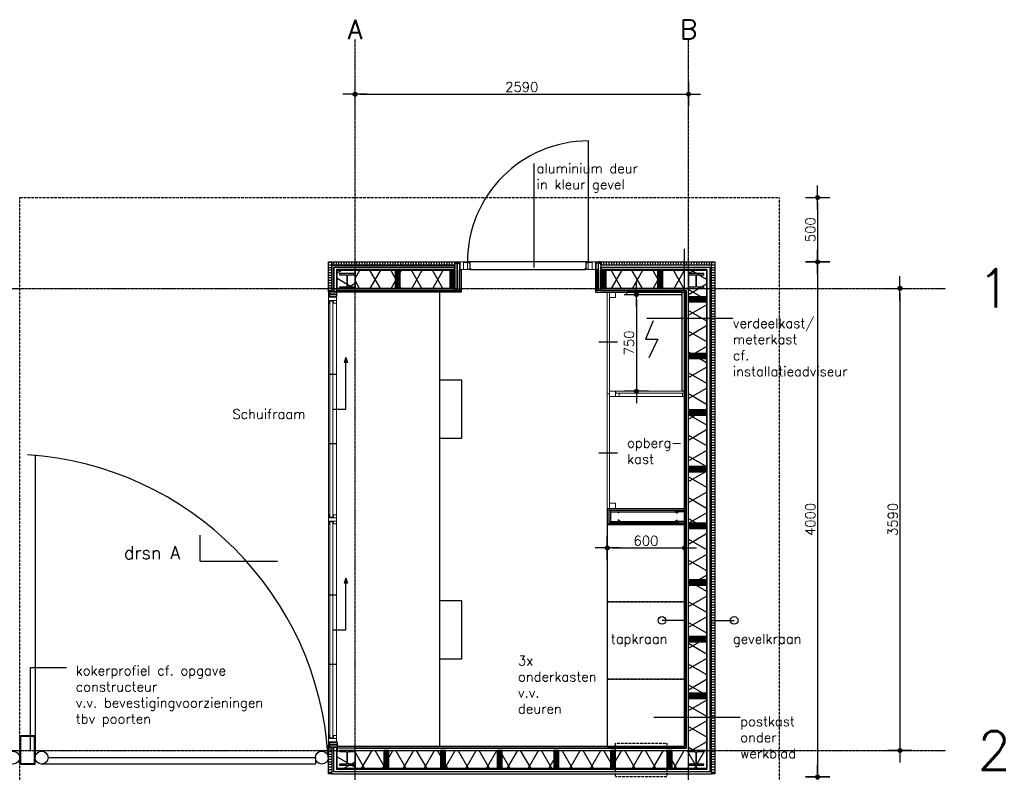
# Model space of a CAD drawing. Header units: millimetres. Extents: x -127013 to -94191, y -55226 to -23129.
# Tile 4 of 14: x -122093 to -114444, y -39090 to -33245. Entities that reach past the tile are written whole.
import ezdxf

# ---------------------------------------------------------------- set-up
doc = ezdxf.new("R2010")
doc.units = ezdxf.units.MM
doc.header["$LTSCALE"] = 0.5
doc.header["$PDSIZE"] = 100
doc.linetypes.add('CENTER2', pattern=[28.575, 19.05, -3.175, 3.175, -3.175])
doc.linetypes.add('HIDDEN2', pattern=[4.7625, 3.175, -1.5875])
for name, color, linetype in [('arc. 252', 252, 'Continuous'), ('arc. 9', 9, 'Continuous'), ('inrichting los', 7, 'Continuous'), ('maat 1.5mm', 210, 'Continuous'), ('pen 0.05mm', 7, 'Continuous'), ('pen 0.10mm', 6, 'Continuous'), ('pen 0.15mm', 1, 'Continuous'), ('pen 0.20mm', 2, 'Continuous'), ('pen 0.70mm', 5, 'Continuous'), ('stramien', 9, 'CENTER2'), ('tekst 1.0mm', 7, 'Continuous'), ('tekst 1.5mm', 210, 'Continuous'), ('tekst 2.0mm', 211, 'Continuous'), ('tekst 3.0mm', 200, 'Continuous')]:
    doc.layers.add(name, color=color, linetype=linetype)
doc.layers.add('hulplijn', color=140, linetype='Continuous', plot=False)
doc.styles.add('1.5mm tekst', font='romans.shx', dxfattribs={"height": 1.5})
doc.styles.add('2.0mm tekst', font='romans.shx', dxfattribs={"height": 2})
doc.styles.add('3.0mm tekst', font='romans.shx', dxfattribs={"height": 3})
doc.dimstyles.new('1.5mm maat', dxfattribs={"dimscale": 0, "dimtxt": 1.5, "dimasz": 0.75, "dimexe": 1.25, "dimexo": 0.625, "dimgap": 0.375, "dimtad": 1, "dimdec": 0, "dimtxsty": '1.5mm tekst', "dimblk": 'dot maatlijn-GVA', "dimcen": 2.5, "dimse1": 1, "dimse2": 1, "dimclrd": 7, "dimclrt": 256, "dimadec": 0, "dimazin": 0, "dimtfac": 1, "dimtdec": 0, "dimtmove": 0, "dimatfit": 3, "dimfxl": 1, "dimarcsym": 0})
pattern_1 = [(0, (-5688.854, -32328.431), (5e-15, 20), [])]

# ---------------------------------------------------------------- blocks, each defined once
blk = doc.blocks.new('dot maatlijn-GVA')
at = {"layer": 'maat 1.5mm'}
h = blk.add_hatch(color=7, dxfattribs=at)
edge = h.paths.add_edge_path()
edge.add_arc((0, 0), 0.4, 0, 360)
at = {"layer": 'maat 1.5mm', "color": 7}
for points in [[(0, 2.5), (0, -2.5)], [(-2.5, 0), (2.5, 0)]]:
    blk.add_lwpolyline(points, dxfattribs=at)
blk.add_circle((0, 0), 0.4, dxfattribs=at)
blk = doc.blocks.new('*D310')
at = {"layer": 'defpoints', "color": 0, "transparency": 16777216}
for p in [(-126892.7, -39026.3), (-122092.7, -39026.3), (-126892.7, -41526.9)]:
    blk.add_point(p, dxfattribs=at)
at = {"layer": 'maat 1.5mm', "color": 7, "lineweight": -2, "transparency": 16777216}
blk.add_line((-122130.2, -41526.9), (-126855.2, -41526.9), dxfattribs=at)
at = {"layer": 'maat 1.5mm', "color": 7, "lineweight": -2, "transparency": 16777216, "xscale": 37.5, "yscale": 37.5, "zscale": 37.5, "rotation": 180}
blk.add_blockref('dot maatlijn-GVA', (-126892.7, -41526.9), dxfattribs=at)
at = {"layer": 'maat 1.5mm', "color": 7, "lineweight": -2, "transparency": 16777216, "xscale": 37.5, "yscale": 37.5, "zscale": 37.5}
blk.add_blockref('dot maatlijn-GVA', (-122092.7, -41526.9), dxfattribs=at)
at = {"layer": 'maat 1.5mm', "transparency": 16777216, "insert": (-124492.7, -41470.6), "char_height": 75, "attachment_point": 5, "style": '1.5mm tekst'}
blk.add_mtext('4800', dxfattribs=at)
blk = doc.blocks.new('*U175')
at = {"layer": 'arc. 9'}
h = blk.add_hatch(dxfattribs=at)
h.set_pattern_fill('_USER', color=256, scale=139.955663, angle=59.99712, style=0, pattern_type=0)
h.set_pattern_definition([(59.997, (142.67, 139.97), (-121.202, 69.984), [])])
h.paths.add_polyline_path([(0, 0), (0, 140), (776, 140), (776, 0)])
h = blk.add_hatch(dxfattribs=at)
h.set_pattern_fill('_USER', color=256, scale=139.955663, angle=119.99712, style=0, pattern_type=0)
h.set_pattern_definition([(119.997, (142.67, 139.97), (-121.21, -69.972), [])])
h.paths.add_polyline_path([(0, 0), (0, 140), (776, 140), (776, 0)])
at = {"layer": 'pen 0.10mm'}
blk.add_lwpolyline([(0, 0), (0, 140), (776, 140), (776, 0)], close=True, dxfattribs=at)
blk = doc.blocks.new('*U174')
at = {"layer": 'arc. 9'}
h = blk.add_hatch(dxfattribs=at)
h.set_pattern_fill('_USER', color=256, scale=139.955716, angle=59.99712, style=0, pattern_type=0)
h.set_pattern_definition([(59.997, (3096.67, 139.97), (-121.202, 69.984), [])])
h.paths.add_polyline_path([(0, 0), (0, 140), (3730, 140), (3730, 0)])
h = blk.add_hatch(dxfattribs=at)
h.set_pattern_fill('_USER', color=256, scale=139.955716, angle=119.99712, style=0, pattern_type=0)
h.set_pattern_definition([(119.997, (3096.67, 139.97), (-121.209, -69.972), [])])
h.paths.add_polyline_path([(0, 0), (0, 140), (3730, 140), (3730, 0)])
at = {"layer": 'pen 0.10mm'}
blk.add_lwpolyline([(0, 0), (0, 140), (3730, 140), (3730, 0)], close=True, dxfattribs=at)
blk = doc.blocks.new('*D170')
at = {"layer": 'defpoints', "color": 0, "transparency": 16777216}
for p in [(-116192.7, -34626.3), (-116692.7, -40126.3), (-116192.7, -41526.9)]:
    blk.add_point(p, dxfattribs=at)
at = {"layer": 'maat 1.5mm', "color": 7, "lineweight": -2, "transparency": 16777216}
blk.add_line((-116655.2, -41526.9), (-116230.2, -41526.9), dxfattribs=at)
at = {"layer": 'maat 1.5mm', "color": 7, "lineweight": -2, "transparency": 16777216, "xscale": 37.5, "yscale": 37.5, "zscale": 37.5, "rotation": 180}
blk.add_blockref('dot maatlijn-GVA', (-116692.7, -41526.9), dxfattribs=at)
at = {"layer": 'maat 1.5mm', "color": 7, "lineweight": -2, "transparency": 16777216, "xscale": 37.5, "yscale": 37.5, "zscale": 37.5}
blk.add_blockref('dot maatlijn-GVA', (-116192.7, -41526.9), dxfattribs=at)
at = {"layer": 'maat 1.5mm', "transparency": 16777216, "insert": (-116442.7, -41470.6), "char_height": 75, "attachment_point": 5, "style": '1.5mm tekst'}
blk.add_mtext('500', dxfattribs=at)
blk = doc.blocks.new('*D171')
at = {"layer": 'defpoints', "color": 0, "transparency": 16777216}
for p in [(-122092.7, -34626.3), (-116692.7, -35126.3), (-115894.5, -35126.3)]:
    blk.add_point(p, dxfattribs=at)
at = {"layer": 'maat 1.5mm', "color": 7, "lineweight": -2, "transparency": 16777216}
blk.add_line((-115894.5, -34663.8), (-115894.5, -35088.8), dxfattribs=at)
at = {"layer": 'maat 1.5mm', "color": 7, "lineweight": -2, "transparency": 16777216, "xscale": 37.5, "yscale": 37.5, "zscale": 37.5}
for p, rotation in [((-115894.5, -34626.3), 90), ((-115894.5, -35126.3), 270)]:
    blk.add_blockref('dot maatlijn-GVA', p, dxfattribs=dict(at, rotation=rotation))
at = {"layer": 'maat 1.5mm', "transparency": 16777216, "insert": (-115950.8, -34876.3), "char_height": 75, "attachment_point": 5, "rotation": 90, "style": '1.5mm tekst'}
blk.add_mtext('500', dxfattribs=at)
blk = doc.blocks.new('*D172')
at = {"layer": 'defpoints', "color": 0, "transparency": 16777216}
for p in [(-116692.7, -35126.3), (-116692.7, -39126.3), (-115894.5, -39126.3)]:
    blk.add_point(p, dxfattribs=at)
at = {"layer": 'maat 1.5mm', "color": 7, "lineweight": -2, "transparency": 16777216}
blk.add_line((-115894.5, -35163.8), (-115894.5, -39088.8), dxfattribs=at)
at = {"layer": 'maat 1.5mm', "color": 7, "lineweight": -2, "transparency": 16777216, "xscale": 37.5, "yscale": 37.5, "zscale": 37.5}
for p, rotation in [((-115894.5, -35126.3), 90), ((-115894.5, -39126.3), 270)]:
    blk.add_blockref('dot maatlijn-GVA', p, dxfattribs=dict(at, rotation=rotation))
at = {"layer": 'maat 1.5mm', "transparency": 16777216, "insert": (-115950.8, -37126.3), "char_height": 75, "attachment_point": 5, "rotation": 90, "style": '1.5mm tekst'}
blk.add_mtext('4000', dxfattribs=at)
blk = doc.blocks.new('*D173')
at = {"layer": 'defpoints', "color": 0, "transparency": 16777216}
for p in [(-116692.7, -39126.3), (-116192.7, -40126.3), (-115894.5, -40126.3)]:
    blk.add_point(p, dxfattribs=at)
at = {"layer": 'maat 1.5mm', "color": 7, "lineweight": -2, "transparency": 16777216}
blk.add_line((-115894.5, -39163.8), (-115894.5, -40088.8), dxfattribs=at)
at = {"layer": 'maat 1.5mm', "color": 7, "lineweight": -2, "transparency": 16777216, "xscale": 37.5, "yscale": 37.5, "zscale": 37.5}
for p, rotation in [((-115894.5, -39126.3), 90), ((-115894.5, -40126.3), 270)]:
    blk.add_blockref('dot maatlijn-GVA', p, dxfattribs=dict(at, rotation=rotation))
at = {"layer": 'maat 1.5mm', "transparency": 16777216, "insert": (-115950.8, -39626.3), "char_height": 75, "attachment_point": 5, "rotation": 90, "style": '1.5mm tekst'}
blk.add_mtext('1000', dxfattribs=at)
blk = doc.blocks.new('*U176')
at = {"layer": 'arc. 9'}
h = blk.add_hatch(dxfattribs=at)
h.set_pattern_fill('_USER', color=256, scale=139.955405, angle=59.99712, style=0, pattern_type=0)
h.set_pattern_definition([(59.997, (2096.67, 139.97), (-121.201, 69.984), [])])
h.paths.add_polyline_path([(0, 0), (0, 140), (2730, 140), (2730, 0)])
h = blk.add_hatch(dxfattribs=at)
h.set_pattern_fill('_USER', color=256, scale=139.955405, angle=119.99712, style=0, pattern_type=0)
h.set_pattern_definition([(119.997, (2096.67, 139.97), (-121.208, -69.972), [])])
h.paths.add_polyline_path([(0, 0), (0, 140), (2730, 140), (2730, 0)])
at = {"layer": 'pen 0.10mm'}
blk.add_lwpolyline([(0, 0), (0, 140), (2730, 140), (2730, 0)], close=True, dxfattribs=at)
blk = doc.blocks.new('*U177')
at = {"layer": 'arc. 9'}
h = blk.add_hatch(dxfattribs=at)
h.set_pattern_fill('_USER', color=256, scale=139.955394, angle=59.99712, style=0, pattern_type=0)
h.set_pattern_definition([(59.997, (-493.33, 139.97), (-121.2, 69.984), [])])
h.paths.add_polyline_path([(0, 0), (0, 140), (140, 140), (140, 0)])
h = blk.add_hatch(dxfattribs=at)
h.set_pattern_fill('_USER', color=256, scale=139.955394, angle=119.99712, style=0, pattern_type=0)
h.set_pattern_definition([(119.997, (-493.33, 139.97), (-121.208, -69.972), [])])
h.paths.add_polyline_path([(0, 0), (0, 140), (140, 140), (140, 0)])
at = {"layer": 'pen 0.10mm'}
blk.add_lwpolyline([(0, 0), (0, 140), (140, 140), (140, 0)], close=True, dxfattribs=at)
blk = doc.blocks.new('*U178')
at = {"layer": 'arc. 9'}
h = blk.add_hatch(dxfattribs=at)
h.set_pattern_fill('_USER', color=256, scale=139.955458, angle=59.99712, style=0, pattern_type=0)
h.set_pattern_definition([(59.997, (46.67, 139.97), (-121.2, 69.984), [])])
h.paths.add_polyline_path([(0, 0), (0, 140), (680, 140), (680, 0)])
h = blk.add_hatch(dxfattribs=at)
h.set_pattern_fill('_USER', color=256, scale=139.955458, angle=119.99712, style=0, pattern_type=0)
h.set_pattern_definition([(119.997, (46.67, 139.97), (-121.21, -69.972), [])])
h.paths.add_polyline_path([(0, 0), (0, 140), (680, 140), (680, 0)])
at = {"layer": 'pen 0.10mm'}
blk.add_lwpolyline([(0, 0), (0, 140), (680, 140), (680, 0)], close=True, dxfattribs=at)
blk = doc.blocks.new('*U179')
at = {"layer": 'arc. 9'}
h = blk.add_hatch(dxfattribs=at)
h.set_pattern_fill('_USER', color=256, scale=139.955677, angle=59.99712, style=0, pattern_type=0)
h.set_pattern_definition([(59.997, (-493.33, 139.97), (-121.202, 69.984), [])])
h.paths.add_polyline_path([(0, 0), (0, 140), (140, 140), (140, 0)])
h = blk.add_hatch(dxfattribs=at)
h.set_pattern_fill('_USER', color=256, scale=139.955677, angle=119.99712, style=0, pattern_type=0)
h.set_pattern_definition([(119.997, (-493.33, 139.97), (-121.21, -69.972), [])])
h.paths.add_polyline_path([(0, 0), (0, 140), (140, 140), (140, 0)])
at = {"layer": 'pen 0.10mm'}
blk.add_lwpolyline([(0, 0), (0, 140), (140, 140), (140, 0)], close=True, dxfattribs=at)
blk = doc.blocks.new('*U184')
at = {"layer": 'arc. 9'}
h = blk.add_hatch(color=256, dxfattribs=at)
edge = h.paths.add_edge_path()
edge.add_line((-14.5, -106), (-60, -106))
edge.add_line((-60, -106), (-60, -114))
edge.add_line((-60, -114), (60, -114))
edge.add_line((60, -114), (60, -106))
edge.add_line((60, -106), (14.5, -106))
edge.add_arc((14.5, -94), 12, 180, 270, ccw=False)
edge.add_line((2.5, -94), (2.5, -20))
edge.add_arc((14.5, -20), 12, 90, 180, ccw=False)
edge.add_line((14.5, -8), (60, -8))
edge.add_line((60, -8), (60, 0))
edge.add_line((60, 0), (-60, 0))
edge.add_line((-60, 0), (-60, -8))
edge.add_line((-60, -8), (-14.5, -8))
edge.add_arc((-14.5, -20), 12, 0, 90, ccw=False)
edge.add_line((-2.5, -20), (-2.5, -94))
edge.add_arc((-14.5, -94), 12, -90, 0, ccw=False)
at = {"layer": 'pen 0.20mm'}
blk.add_lwpolyline([(-14.5, -106), (-60, -106), (-60, -114), (60, -114), (60, -106), (14.5, -106, -0.414214), (2.5, -94), (2.5, -20, -0.414214), (14.5, -8), (60, -8), (60, 0), (-60, 0), (-60, -8), (-14.5, -8, -0.414214), (-2.5, -20), (-2.5, -94, -0.414214)], format="xyb", close=True, dxfattribs=at)
blk = doc.blocks.new('*D314')
at = {"layer": 'defpoints', "color": 0, "transparency": 16777216}
for p in [(4586.7, 0), (4233.1, -3590), (4586.7, -3590)]:
    blk.add_point(p, dxfattribs=at)
at = {"layer": 'maat 1.5mm', "color": 7, "lineweight": -2, "transparency": 16777216}
blk.add_line((4233.1, -37.5), (4233.1, -3552.5), dxfattribs=at)
at = {"layer": 'maat 1.5mm', "color": 7, "lineweight": -2, "transparency": 16777216, "xscale": 37.5, "yscale": 37.5, "zscale": 37.5}
for p, rotation in [((4233.1, 0), 90), ((4233.1, -3590), 270)]:
    blk.add_blockref('dot maatlijn-GVA', p, dxfattribs=dict(at, rotation=rotation))
at = {"layer": 'maat 1.5mm', "transparency": 16777216, "insert": (4176.9, -1795), "char_height": 75, "attachment_point": 5, "rotation": 90, "style": '1.5mm tekst'}
blk.add_mtext('3590', dxfattribs=at)
blk = doc.blocks.new('*D315')
at = {"layer": 'defpoints', "color": 0, "transparency": 16777216}
for p in [(0, 1936.5), (2590, 1936.5), (2590, 1507.5)]:
    blk.add_point(p, dxfattribs=at)
at = {"layer": 'maat 1.5mm', "color": 7, "lineweight": -2, "transparency": 16777216}
blk.add_line((37.5, 1507.5), (2552.5, 1507.5), dxfattribs=at)
at = {"layer": 'maat 1.5mm', "color": 7, "lineweight": -2, "transparency": 16777216, "xscale": 37.5, "yscale": 37.5, "zscale": 37.5, "rotation": 180}
blk.add_blockref('dot maatlijn-GVA', (0, 1507.5), dxfattribs=at)
at = {"layer": 'maat 1.5mm', "color": 7, "lineweight": -2, "transparency": 16777216, "xscale": 37.5, "yscale": 37.5, "zscale": 37.5}
blk.add_blockref('dot maatlijn-GVA', (2590, 1507.5), dxfattribs=at)
at = {"layer": 'maat 1.5mm', "transparency": 16777216, "insert": (1295, 1563.8), "char_height": 75, "attachment_point": 5, "style": '1.5mm tekst'}
blk.add_mtext('2590', dxfattribs=at)
blk = doc.blocks.new('*D313')
at = {"layer": 'defpoints', "color": 0, "transparency": 16777216}
for p in [(-121972.7, -39026.3), (-119692.7, -39126.3), (-121972.7, -41526.9)]:
    blk.add_point(p, dxfattribs=at)
at = {"layer": 'maat 1.5mm', "color": 7, "lineweight": -2, "transparency": 16777216}
blk.add_line((-119730.2, -41526.9), (-121935.2, -41526.9), dxfattribs=at)
at = {"layer": 'maat 1.5mm', "color": 7, "lineweight": -2, "transparency": 16777216, "xscale": 37.5, "yscale": 37.5, "zscale": 37.5, "rotation": 180}
blk.add_blockref('dot maatlijn-GVA', (-121972.7, -41526.9), dxfattribs=at)
at = {"layer": 'maat 1.5mm', "color": 7, "lineweight": -2, "transparency": 16777216, "xscale": 37.5, "yscale": 37.5, "zscale": 37.5}
blk.add_blockref('dot maatlijn-GVA', (-119692.7, -41526.9), dxfattribs=at)
at = {"layer": 'maat 1.5mm', "transparency": 16777216, "insert": (-120832.7, -41470.6), "char_height": 75, "attachment_point": 5, "style": '1.5mm tekst'}
blk.add_mtext('2280', dxfattribs=at)
blk = doc.blocks.new('*D324')
at = {"layer": 'defpoints', "color": 0, "transparency": 16777216}
for p in [(-117378.2, -35379.8), (-117410.2, -36129.8), (-117302.3, -36129.8)]:
    blk.add_point(p, dxfattribs=at)
at = {"layer": 'maat 1.5mm', "color": 7, "lineweight": -2, "transparency": 16777216}
blk.add_line((-117302.3, -35417.3), (-117302.3, -36092.3), dxfattribs=at)
at = {"layer": 'maat 1.5mm', "color": 7, "lineweight": -2, "transparency": 16777216, "xscale": 37.5, "yscale": 37.5, "zscale": 37.5}
for p, rotation in [((-117302.3, -35379.8), 90), ((-117302.3, -36129.8), 270)]:
    blk.add_blockref('dot maatlijn-GVA', p, dxfattribs=dict(at, rotation=rotation))
at = {"layer": 'maat 1.5mm', "transparency": 16777216, "insert": (-117358.5, -35754.8), "char_height": 75, "attachment_point": 5, "rotation": 90, "style": '1.5mm tekst'}
blk.add_mtext('750', dxfattribs=at)
blk = doc.blocks.new('*D325')
at = {"layer": 'defpoints', "color": 0, "transparency": 16777216}
for p in [(-117528.2, -37166.3), (-116928.2, -37153.8), (-116928.2, -37347.9)]:
    blk.add_point(p, dxfattribs=at)
at = {"layer": 'maat 1.5mm', "color": 7, "lineweight": -2, "transparency": 16777216}
blk.add_line((-117490.7, -37347.9), (-116965.7, -37347.9), dxfattribs=at)
at = {"layer": 'maat 1.5mm', "color": 7, "lineweight": -2, "transparency": 16777216, "xscale": 37.5, "yscale": 37.5, "zscale": 37.5, "rotation": 180}
blk.add_blockref('dot maatlijn-GVA', (-117528.2, -37347.9), dxfattribs=at)
at = {"layer": 'maat 1.5mm', "color": 7, "lineweight": -2, "transparency": 16777216, "xscale": 37.5, "yscale": 37.5, "zscale": 37.5}
blk.add_blockref('dot maatlijn-GVA', (-116928.2, -37347.9), dxfattribs=at)
at = {"layer": 'maat 1.5mm', "transparency": 16777216, "insert": (-117228.2, -37291.6), "char_height": 75, "attachment_point": 5, "style": '1.5mm tekst'}
blk.add_mtext('600', dxfattribs=at)
blk = doc.blocks.new('1302-kassa-stramien-plt')
at = {"layer": 'stramien'}
for points in [[(0, -5354.1), (0, 1936.5)], [(2590, -5354.1), (2590, 1936.5)], [(-2996.9, 0), (4586.7, 0)], [(-2996.9, -3590), (4586.7, -3590)]]:
    blk.add_lwpolyline(points, dxfattribs=at)
at = {"layer": 'tekst 3.0mm', "char_height": 150, "attachment_point": 8, "style": '3.0mm tekst'}
for s, insert in [('A', (0, 1936.5)), ('B', (2590, 1936.5))]:
    blk.add_mtext_dynamic_manual_height_columns(s, width=381.997, gutter_width=750, heights=[0], dxfattribs=dict(at, insert=insert))
at = {"layer": 'tekst 3.0mm', "char_height": 300, "width": 920.581, "attachment_point": 4, "style": '3.0mm tekst'}
for s, insert in [('1', (4836.7, 0)), ('2', (4836.7, -3590))]:
    blk.add_mtext(s, dxfattribs=dict(at, insert=insert))
at = {"layer": 'maat 1.5mm'}
dim = blk.add_linear_dim(base=(2590, 1507.5), p1=(0, 1936.5), p2=(2590, 1936.5), dimstyle='1.5mm maat', dxfattribs=at)
dim.commit()
dim.dimension.update_dxf_attribs({"geometry": '*D315', "text_midpoint": (1295, 1563.8)})
dim = blk.add_linear_dim(base=(4233.1, -3590), p1=(4586.7, 0), p2=(4586.7, -3590), angle=90, dimstyle='1.5mm maat', dxfattribs=at)
dim.commit()
dim.dimension.update_dxf_attribs({"geometry": '*D314', "text_midpoint": (4176.9, -1795)})

msp = doc.modelspace()

# ---------------------------------------------------------------- hatches: boundary and pattern name
at = {"layer": 'arc. 252'}
h = msp.add_hatch(dxfattribs=at)
h.set_pattern_fill('JIS_WOOD', color=256, scale=10, style=0)
h.set_pattern_definition([(45, (-6008.553, -2920.37), (-5, 5), [])])
h.paths.add_polyline_path([(-119136.7, -35191.3), (-119176.7, -35191.3), (-119176.7, -35331.3), (-119136.7, -35331.3)])
h = msp.add_hatch(dxfattribs=at)
h.set_pattern_fill('JIS_WOOD', color=256, scale=10, style=0)
h.set_pattern_definition([(45, (-5583.553, -2920.37), (-5, 5), [])])
h.paths.add_polyline_path([(-118711.7, -35191.3), (-118751.7, -35191.3), (-118751.7, -35331.3), (-118711.7, -35331.3)])
h = msp.add_hatch(dxfattribs=at)
h.set_pattern_fill('JIS_WOOD', color=256, scale=10, style=0)
h.set_pattern_definition([(45, (-4409.553, -2920.37), (-5, 5), [])])
h.paths.add_polyline_path([(-117537.7, -35191.3), (-117577.7, -35191.3), (-117577.7, -35331.3), (-117537.7, -35331.3)])
h = msp.add_hatch(dxfattribs=at)
h.set_pattern_fill('JIS_WOOD', color=256, scale=10, style=0)
h.set_pattern_definition([(45, (-3969.553, -2920.37), (-5, 5), [])])
h.paths.add_polyline_path([(-117097.7, -35191.3), (-117137.7, -35191.3), (-117137.7, -35331.3), (-117097.7, -35331.3)])
h = msp.add_hatch(dxfattribs=at)
h.set_pattern_fill('JIS_WOOD', color=256, scale=10, angle=-90, style=0)
h.set_pattern_definition([(315, (-84486.7694, -148564.361), (5, 5), [])])
h.paths.add_polyline_path([(-116757.7, -35436.3), (-116757.7, -35396.3), (-116897.7, -35396.3), (-116897.7, -35436.3)])
h = msp.add_hatch(dxfattribs=at)
h.set_pattern_fill('JIS_WOOD', color=256, scale=10, angle=-90, style=0)
h.set_pattern_definition([(315, (-84486.7694, -149004.361), (5, 5), [])])
h.paths.add_polyline_path([(-116757.7, -35876.3), (-116757.7, -35836.3), (-116897.7, -35836.3), (-116897.7, -35876.3)])
h = msp.add_hatch(dxfattribs=at)
h.set_pattern_fill('JIS_WOOD', color=256, scale=10, angle=-90, style=0)
h.set_pattern_definition([(315, (-84486.7694, -149444.361), (5, 5), [])])
h.paths.add_polyline_path([(-116757.7, -36316.3), (-116757.7, -36276.3), (-116897.7, -36276.3), (-116897.7, -36316.3)])
h = msp.add_hatch(dxfattribs=at)
h.set_pattern_fill('JIS_WOOD', color=256, scale=10, angle=-90, style=0)
h.set_pattern_definition([(315, (-84486.7694, -149884.361), (5, 5), [])])
h.paths.add_polyline_path([(-116757.7, -36756.3), (-116757.7, -36716.3), (-116897.7, -36716.3), (-116897.7, -36756.3)])
h = msp.add_hatch(dxfattribs=at)
h.set_pattern_fill('JIS_WOOD', color=256, scale=10, angle=-90, style=0)
h.set_pattern_definition([(315, (-84486.7694, -150324.361), (5, 5), [])])
h.paths.add_polyline_path([(-116757.7, -37196.3), (-116757.7, -37156.3), (-116897.7, -37156.3), (-116897.7, -37196.3)])
h = msp.add_hatch(dxfattribs=at)
h.set_pattern_fill('JIS_WOOD', color=256, scale=10, angle=-90, style=0)
h.set_pattern_definition([(315, (-84486.7694, -150764.361), (5, 5), [])])
h.paths.add_polyline_path([(-116757.7, -37636.3), (-116757.7, -37596.3), (-116897.7, -37596.3), (-116897.7, -37636.3)])
h = msp.add_hatch(dxfattribs=at)
h.set_pattern_fill('JIS_WOOD', color=256, scale=10, angle=-90, style=0)
h.set_pattern_definition([(315, (-84486.7694, -151204.361), (5, 5), [])])
h.paths.add_polyline_path([(-116757.7, -38076.3), (-116757.7, -38036.3), (-116897.7, -38036.3), (-116897.7, -38076.3)])
h = msp.add_hatch(dxfattribs=at)
h.set_pattern_fill('JIS_WOOD', color=256, scale=10, angle=-90, style=0)
h.set_pattern_definition([(315, (-84486.7694, -151644.361), (5, 5), [])])
h.paths.add_polyline_path([(-116757.7, -38516.3), (-116757.7, -38476.3), (-116897.7, -38476.3), (-116897.7, -38516.3)])
h = msp.add_hatch(dxfattribs=at)
h.set_pattern_fill('JIS_WOOD', color=256, scale=10, style=0)
h.set_pattern_definition([(45, (-6096.491, -6595.3704), (-5, 5), [])])
h.paths.add_polyline_path([(-119224.6, -38921.3), (-119264.6, -38921.3), (-119264.6, -39061.3), (-119224.6, -39061.3)])
h = msp.add_hatch(dxfattribs=at)
h.set_pattern_fill('JIS_WOOD', color=256, scale=10, style=0)
h.set_pattern_definition([(45, (-5656.491, -6595.3704), (-5, 5), [])])
h.paths.add_polyline_path([(-118784.6, -38921.3), (-118824.6, -38921.3), (-118824.6, -39061.3), (-118784.6, -39061.3)])
h = msp.add_hatch(dxfattribs=at)
h.set_pattern_fill('JIS_WOOD', color=256, scale=10, style=0)
h.set_pattern_definition([(45, (-5216.491, -6595.3704), (-5, 5), [])])
h.paths.add_polyline_path([(-118344.6, -38921.3), (-118384.6, -38921.3), (-118384.6, -39061.3), (-118344.6, -39061.3)])
h = msp.add_hatch(dxfattribs=at)
h.set_pattern_fill('JIS_WOOD', color=256, scale=10, style=0)
h.set_pattern_definition([(45, (-4776.491, -6595.3704), (-5, 5), [])])
h.paths.add_polyline_path([(-117904.6, -38921.3), (-117944.6, -38921.3), (-117944.6, -39061.3), (-117904.6, -39061.3)])
h = msp.add_hatch(dxfattribs=at)
h.set_pattern_fill('JIS_WOOD', color=256, scale=10, style=0)
h.set_pattern_definition([(45, (-4336.491, -6595.3704), (-5, 5), [])])
h.paths.add_polyline_path([(-117464.6, -38921.3), (-117504.6, -38921.3), (-117504.6, -39061.3), (-117464.6, -39061.3)])
h = msp.add_hatch(dxfattribs=at)
h.set_pattern_fill('JIS_WOOD', color=256, scale=10, style=0)
h.set_pattern_definition([(45, (-3896.491, -6595.3704), (-5, 5), [])])
h.paths.add_polyline_path([(-117024.6, -38921.3), (-117064.6, -38921.3), (-117064.6, -39061.3), (-117024.6, -39061.3)])
at = {"layer": 'arc. 9'}
h = msp.add_hatch(color=256, dxfattribs=at)
h.dxf.hatch_style = 1
h.paths.add_polyline_path([(-122087.7, -39021.3), (-121977.7, -39021.3), (-121977.7, -38811.3), (-122087.7, -38811.3)], flags=16)
h.paths.add_polyline_path([(-122092.7, -39026.3), (-121972.7, -39026.3), (-121972.7, -38806.3), (-122092.7, -38806.3)])
at = {"layer": 'pen 0.15mm'}
h = msp.add_hatch(dxfattribs=at)
h.set_pattern_fill('_USER', color=256, scale=20, angle=360, pattern_type=0)
h.set_pattern_definition(pattern_1)
h.paths.add_polyline_path([(-119667.7, -35151.3), (-119667.7, -35126.3), (-119692.7, -35126.3), (-119692.7, -35357.8), (-119667.7, -35357.8)])
h = msp.add_hatch(dxfattribs=at)
h.set_pattern_fill('_USER', color=256, scale=20, angle=450, pattern_type=0)
h.set_pattern_definition([(90, (-5792.854, -32328.431), (-20, 6e-15), [])])
h.paths.add_polyline_path([(-118696.7, -35126.3), (-119667.7, -35126.3), (-119667.7, -35151.3), (-118696.7, -35151.3)])
h = msp.add_hatch(dxfattribs=at)
h.set_pattern_fill('_USER', color=256, scale=20, angle=450, pattern_type=0)
h.set_pattern_definition([(90, (-5673.854, -32328.431), (-20, 6e-15), [])])
h.paths.add_polyline_path([(-116717.7, -35126.3), (-117577.7, -35126.3), (-117577.7, -35151.3), (-116717.7, -35151.3)])
h = msp.add_hatch(dxfattribs=at)
h.set_pattern_fill('_USER', color=256, scale=20, angle=360, pattern_type=0)
h.set_pattern_definition(pattern_1)
h.paths.add_polyline_path([(-116692.7, -35126.3), (-116717.7, -35126.3), (-116717.7, -39101.3), (-116692.7, -39101.3)])
h = msp.add_hatch(dxfattribs=at)
h.set_pattern_fill('_USER', color=256, scale=20, angle=360, pattern_type=0)
h.set_pattern_definition(pattern_1)
h.paths.add_polyline_path([(-119667.7, -38894.8), (-119692.7, -38894.8), (-119692.7, -39101.3), (-119667.7, -39101.3)])

# ---------------------------------------------------------------- linework, layer by layer
at = {"layer": 'hulplijn', "linetype": 'Continuous', "lineweight": 0, "flags": 128}
for points in [[(-118695.7, -35136.3), (-118675.7, -35136.3), (-118675.7, -35186.3)], [(-117593.7, -35136.3), (-117613.7, -35136.3), (-117613.7, -35186.3)], [(-119682.7, -35373.8), (-119682.7, -35393.8), (-119632.7, -35393.8)], [(-119682.7, -38878.8), (-119682.7, -38858.8), (-119632.7, -38858.8)]]:
    msp.add_lwpolyline(points, dxfattribs=at)
at = {"layer": 'inrichting los', "ltscale": 2}
msp.add_line((-118832.7, -35361.8), (-118832.7, -38890.8), dxfattribs=at)
for points in [[(-118832.7, -36494), (-118657.7, -36494), (-118657.7, -36044), (-118832.7, -36044)], [(-118832.7, -38208.5), (-118657.7, -38208.5), (-118657.7, -37758.5), (-118832.7, -37758.5)]]:
    msp.add_lwpolyline(points, dxfattribs=at)
at = {"layer": 'pen 0.05mm'}
for p, q in [((-117674.7, -35126.3), (-117674.7, -34186.3)), ((-119692.7, -35357.8), (-119692.7, -35373.8)), ((-119558.7, -35869), (-119571.2, -35906.7)), ((-119558.7, -36269), (-119558.7, -35869)), ((-119558.7, -35869), (-119546.1, -35906.7)), ((-119633.7, -35999.8), (-119692.7, -35999.8)), ((-119660.7, -36269), (-119558.7, -36269)), ((-119632.7, -36538.2), (-119692.7, -36538.2)), ((-120690.1, -37449.3), (-120088.8, -37449.3)), ((-119558.7, -37583.5), (-119571.2, -37621.2)), ((-119558.7, -37983.5), (-119558.7, -37583.5)), ((-119558.7, -37583.5), (-119546.1, -37621.2)), ((-119632.7, -37714.3), (-119692.7, -37714.3)), ((-119660.7, -37983.5), (-119558.7, -37983.5)), ((-119632.7, -38252.7), (-119692.7, -38252.7)), ((-119632.7, -38846.3), (-119632.7, -38858.8)), ((-119692.7, -38894.8), (-119692.7, -38878.8))]:
    msp.add_line(p, q, dxfattribs=at)
at = {"layer": 'pen 0.05mm', "linetype": 'Continuous', "lineweight": 0}
for p, q in [((-119692.7, -35449.8), (-119692.7, -37088.3)), ((-119632.7, -37091.3), (-119632.7, -35446.8)), ((-116943.2, -36170.8), (-117435.2, -36170.8)), ((-119692.7, -38802.8), (-119692.7, -37164.3)), ((-119632.7, -37161.3), (-119632.7, -38805.8))]:
    msp.add_line(p, q, dxfattribs=at)
at = {"layer": 'pen 0.05mm', "linetype": 'HIDDEN2'}
for points in [[(-122092.7, -40126.3), (-122092.7, -34626.3), (-116192.7, -34626.3), (-116192.7, -40126.3), (-119692.7, -40126.3)], [(-117528.2, -37766.3), (-116928.2, -37766.3), (-116928.2, -37166.3), (-117528.2, -37166.3)], [(-117528.2, -38366.3), (-116928.2, -38366.3), (-116928.2, -37766.3), (-117528.2, -37766.3)], [(-117528.2, -38890.8), (-116928.2, -38890.8), (-116928.2, -38366.3), (-117528.2, -38366.3)], [(-117464.6, -38864.9), (-117064.6, -38864.9), (-117064.6, -39126.3), (-117464.6, -39126.3)]]:
    msp.add_lwpolyline(points, close=True, dxfattribs=at)
at = {"layer": 'pen 0.05mm'}
for points in [[(-119692.7, -35126.3), (-119667.7, -35126.3), (-119667.7, -35357.8), (-119692.7, -35357.8)], [(-119667.7, -35126.3), (-118711.7, -35126.3), (-118711.7, -35151.3), (-119667.7, -35151.3)], [(-117577.7, -35126.3), (-116717.7, -35126.3), (-116717.7, -35151.3), (-117577.7, -35151.3)], [(-116692.7, -39101.3), (-116717.7, -39101.3), (-116717.7, -35126.3), (-116692.7, -35126.3)], [(-117528.2, -38890.8), (-116928.2, -38890.8), (-116928.2, -37166.3), (-117528.2, -37166.3)], [(-122092.7, -39026.3), (-121972.7, -39026.3), (-121972.7, -38806.3), (-122092.7, -38806.3)], [(-122087.7, -39021.3), (-121977.7, -39021.3), (-121977.7, -38811.3), (-122087.7, -38811.3)], [(-119692.7, -38894.8), (-119667.7, -38894.8), (-119667.7, -39101.3), (-119692.7, -39101.3)]]:
    msp.add_lwpolyline(points, close=True, dxfattribs=at)
for points in [[(-117170.7, -35583.8), (-117232.3, -35726.2), (-117134.8, -35726.2), (-117206.6, -35871.1)], [(-117592.7, -35745.8), (-117448.2, -35745.8)], [(-119546.1, -35906.7), (-119571.2, -35906.7)], [(-121972.6, -36623.5), (-121972.6, -36623.5), (-121972.6, -36623.5), (-121972.6, -38973.5)], [(-117592.7, -36607.8), (-117448.2, -36607.8)], [(-119546.1, -37621.2), (-119571.2, -37621.2)], [(-122082.7, -38926.3), (-122082.7, -38926.2)], [(-122042.7, -38926.2), (-122042.7, -38926.1)], [(-122092.7, -39026.3), (-122092.7, -38976.3)], [(-121872.5, -38976.3), (-119796.1, -38976.3), (-119796.1, -39026.3), (-121922.6, -39026.3)]]:
    msp.add_lwpolyline(points, dxfattribs=at)
for centre in [(-122142.7, -38976.3), (-121922.6, -38976.2), (-119746, -38976.2)]:
    msp.add_circle(centre, 50.1, dxfattribs=at)
for centre, radius, start, end in [((-117674.7, -35126.3), 940, 90, 180), ((-122197.6, -39124.1), 2506, 3.38439, 86.2252)]:
    msp.add_arc(centre, radius, start, end, dxfattribs=at)
at = {"layer": 'pen 0.10mm'}
for p, q in [((-117528.2, -37041.3), (-116928.2, -37041.3)), ((-117528.2, -37041.3), (-117528.2, -37166.3)), ((-117515.7, -37041.3), (-117515.7, -37166.3)), ((-117515.7, -37053.8), (-116928.2, -37053.8)), ((-117503.2, -37053.8), (-117503.2, -37141.3)), ((-117503.2, -37066.3), (-116972.7, -37066.3)), ((-117528.2, -37166.3), (-116928.2, -37166.3)), ((-117515.7, -37153.8), (-116928.2, -37153.8)), ((-117503.2, -37141.3), (-116972.7, -37141.3)), ((-117503.2, -37141.3), (-117503.2, -37153.8))]:
    msp.add_line(p, q, dxfattribs=at)
for points in [[(-119652.7, -38894.8), (-119667.7, -38894.8), (-119667.7, -39101.3), (-116717.7, -39101.3), (-116717.7, -35151.3), (-117577.7, -35151.3), (-117577.7, -35166.3), (-116732.7, -35166.3), (-116732.7, -39086.3), (-119652.7, -39086.3), (-119652.7, -38894.8)], [(-119632.7, -35357.8), (-119652.7, -35357.8), (-119652.7, -35166.3), (-118711.7, -35166.3), (-118711.7, -35186.3), (-119632.7, -35186.3), (-119632.7, -35357.8)], [(-117577.7, -35186.3), (-117577.7, -35166.3), (-116732.7, -35166.3), (-116732.7, -39086.3), (-119652.7, -39086.3), (-119652.7, -38894.8), (-119632.7, -38894.8)], [(-118711.7, -35136.3), (-118693.7, -35136.3), (-118693.7, -35349.3), (-118711.7, -35349.3), (-118711.7, -35136.3)], [(-118693.7, -35136.3), (-118675.7, -35136.3), (-118675.7, -35349.3), (-118693.7, -35349.3), (-118693.7, -35143.3)], [(-117595.7, -35136.3), (-117577.7, -35136.3), (-117577.7, -35349.3), (-117595.7, -35349.3), (-117595.7, -35143.3)], [(-119627.7, -38894.8), (-119632.7, -38894.8), (-119632.7, -39061.3), (-119632.7, -39066.3), (-116757.7, -39066.3), (-116752.7, -39066.3), (-116752.7, -35191.3), (-116752.7, -35186.3), (-117577.7, -35186.3), (-117577.7, -35191.3), (-116757.7, -35191.3), (-116757.7, -39061.3), (-119627.7, -39061.3), (-119627.7, -38894.8)], [(-119632.7, -35331.3), (-118711.7, -35331.3), (-118711.7, -35349.3), (-119632.7, -35349.3), (-119632.7, -35331.3)], [(-119487.7, -38921.3), (-116897.7, -38921.3), (-116897.7, -35331.3), (-117577.7, -35331.3), (-117577.7, -35349.3), (-116915.7, -35349.3), (-116915.7, -38903.3), (-119627.7, -38903.3), (-119627.7, -38921.3)], [(-119632.7, -35357.8), (-119632.7, -35375.8), (-119682.7, -35375.8), (-119682.7, -35357.8), (-119632.7, -35357.8)], [(-119632.7, -35375.8), (-119632.7, -35393.8), (-119682.7, -35393.8), (-119682.7, -35375.8), (-119632.7, -35375.8)], [(-118663.2, -35349.3), (-118663.2, -35361.8), (-119632.7, -35361.8), (-119632.7, -35349.3), (-118663.2, -35349.3)], [(-119487.7, -38903.3), (-116915.7, -38903.3), (-116915.7, -35349.3), (-117620.7, -35349.3), (-117620.7, -35361.8), (-116928.2, -35361.8), (-116928.2, -38890.8), (-119627.7, -38890.8), (-119627.7, -38903.3)], [(-119627.7, -38858.8), (-119627.7, -38876.8), (-119682.7, -38876.8), (-119682.7, -38858.8), (-119627.7, -38858.8)], [(-119627.7, -38876.8), (-119627.7, -38894.8), (-119682.7, -38894.8), (-119682.7, -38876.8), (-119627.7, -38876.8)]]:
    msp.add_lwpolyline(points, dxfattribs=at)
for points in [[(-119652.7, -35357.8), (-119667.7, -35357.8), (-119667.7, -35151.3), (-118711.7, -35151.3), (-118711.7, -35166.3), (-119652.7, -35166.3)], [(-118663.2, -35349.3), (-118675.7, -35349.3), (-118675.7, -35186.3), (-118663.2, -35186.3)], [(-117620.7, -35349.3), (-117608.2, -35349.3), (-117608.2, -35186.3), (-117620.7, -35186.3)], [(-117595.7, -35349.3), (-117608.2, -35349.3), (-117608.2, -35186.3), (-117595.7, -35186.3)]]:
    msp.add_lwpolyline(points, close=True, dxfattribs=at)
at = {"layer": 'pen 0.10mm', "linetype": 'Continuous', "lineweight": 0}
for points in [[(-119682.7, -35429.8), (-119682.7, -37108.3), (-119660.7, -37108.3), (-119660.7, -35429.8)], [(-119682.7, -38822.8), (-119682.7, -37144.3), (-119660.7, -37144.3), (-119660.7, -38822.8)]]:
    msp.add_lwpolyline(points, close=True, dxfattribs=at)
at = {"layer": 'pen 0.15mm'}
for p, q in [((-116928.2, -37910.7), (-117103.2, -37910.7)), ((-116928.2, -37910.7), (-117103.2, -37910.7)), ((-116717.7, -37910.7), (-116542.7, -37910.7)), ((-116717.7, -37910.7), (-116542.7, -37910.7))]:
    msp.add_line(p, q, dxfattribs=at)
at = {"layer": 'pen 0.15mm', "linetype": 'Continuous', "lineweight": 0, "flags": 128}
for points in [[(-118695.7, -35126.3), (-118695.7, -35131.3), (-118670.7, -35131.3), (-118670.7, -35186.3), (-118644.7, -35186.3), (-118644.7, -35131.3), (-118619.7, -35131.3), (-118619.7, -35126.3)], [(-118644.7, -35131.3), (-118644.7, -35186.3), (-118594.7, -35186.3), (-118594.7, -35181.3), (-118613.2, -35181.3), (-118613.2, -35131.3)], [(-117644.7, -35131.3), (-117644.7, -35186.3), (-117694.7, -35186.3), (-117694.7, -35181.3), (-117676.2, -35181.3), (-117676.2, -35131.3)], [(-117593.7, -35126.3), (-117593.7, -35131.3), (-117618.7, -35131.3), (-117618.7, -35186.3), (-117644.7, -35186.3), (-117644.7, -35131.3), (-117669.7, -35131.3), (-117669.7, -35126.3)], [(-119692.7, -35373.8), (-119687.7, -35373.8), (-119687.7, -35398.8), (-119632.7, -35398.8), (-119632.7, -35424.8), (-119687.7, -35424.8), (-119687.7, -35449.8), (-119692.7, -35449.8)], [(-117528.2, -35361.8), (-117510.2, -35361.8), (-117510.2, -36150.3), (-117528.2, -36150.3)], [(-117465.2, -35361.8), (-117465.2, -35402.8), (-117510.2, -35402.8), (-117510.2, -35361.8)], [(-117528.2, -36150.3), (-117510.2, -36150.3), (-117510.2, -37041.3), (-117528.2, -37041.3)], [(-117465.2, -36129.8), (-117465.2, -36170.8), (-117510.2, -36170.8), (-117510.2, -36129.8)], [(-117465.2, -36170.8), (-117465.2, -36144.8), (-117435.2, -36144.8), (-117435.2, -36170.8)], [(-116916.2, -36144.8), (-116916.2, -36129.8), (-117462.2, -36129.8), (-117462.2, -36144.8)], [(-116943.2, -36170.8), (-116943.2, -36144.8), (-116913.2, -36144.8), (-116913.2, -36170.8)], [(-117465.2, -37000.3), (-117465.2, -37041.3), (-117510.2, -37041.3), (-117510.2, -37000.3)], [(-119692.7, -37088.3), (-119687.7, -37088.3), (-119687.7, -37113.3), (-119632.7, -37113.3), (-119632.7, -37139.3), (-119687.7, -37139.3), (-119687.7, -37164.3), (-119692.7, -37164.3)], [(-119692.7, -38878.8), (-119687.7, -38878.8), (-119687.7, -38853.8), (-119632.7, -38853.8), (-119632.7, -38827.8), (-119687.7, -38827.8), (-119687.7, -38802.8), (-119692.7, -38802.8)]]:
    msp.add_lwpolyline(points, close=True, dxfattribs=at)
at = {"layer": 'pen 0.15mm'}
msp.add_lwpolyline([(-118614.7, -35126.3), (-118614.7, -35131.3), (-118596.7, -35131.3), (-118596.7, -35177.8), (-118589.7, -35177.8), (-118589.7, -35186.3), (-117699.7, -35186.3), (-117699.7, -35177.8), (-117692.7, -35177.8), (-117692.7, -35131.3), (-117674.7, -35131.3), (-117674.7, -35126.3), (-118614.7, -35126.3)], dxfattribs=at)
for points in [[(-116946.2, -35361.8), (-117378.2, -35361.8), (-117378.2, -35379.8), (-116946.2, -35379.8)], [(-116928.2, -36129.8), (-116946.2, -36129.8), (-116946.2, -35361.8), (-116928.2, -35361.8)]]:
    msp.add_lwpolyline(points, close=True, dxfattribs=at)
at = {"layer": 'pen 0.15mm', "linetype": 'Continuous', "lineweight": 0}
for points in [[(-119654.7, -35424.8), (-119654.7, -35446.8), (-119632.7, -35446.8), (-119632.7, -35424.8)], [(-119654.7, -37091.3), (-119654.7, -37113.3), (-119632.7, -37113.3), (-119632.7, -37091.3)], [(-119654.7, -37161.3), (-119654.7, -37139.3), (-119632.7, -37139.3), (-119632.7, -37161.3)], [(-119654.7, -38827.8), (-119654.7, -38805.8), (-119632.7, -38805.8), (-119632.7, -38827.8)]]:
    msp.add_lwpolyline(points, close=True, dxfattribs=at)
at = {"layer": 'pen 0.15mm'}
for centre in [(-117103.2, -37910.7), (-117103.2, -37910.7), (-116542.7, -37910.7), (-116542.7, -37910.7)]:
    msp.add_circle(centre, 30, dxfattribs=at)
at = {"layer": 'pen 0.20mm'}
for points in [[(-119176.7, -35191.3), (-119176.7, -35331.3), (-119136.7, -35331.3), (-119136.7, -35191.3), (-119176.7, -35191.3)], [(-118751.7, -35191.3), (-118751.7, -35331.3), (-118711.7, -35331.3), (-118711.7, -35191.3), (-118751.7, -35191.3)], [(-117577.7, -35191.3), (-117577.7, -35331.3), (-117537.7, -35331.3), (-117537.7, -35191.3), (-117577.7, -35191.3)], [(-117137.7, -35191.3), (-117137.7, -35331.3), (-117097.7, -35331.3), (-117097.7, -35191.3), (-117137.7, -35191.3)], [(-116757.7, -35396.3), (-116897.7, -35396.3), (-116897.7, -35436.3), (-116757.7, -35436.3), (-116757.7, -35396.3)], [(-116757.7, -35836.3), (-116897.7, -35836.3), (-116897.7, -35876.3), (-116757.7, -35876.3), (-116757.7, -35836.3)], [(-116757.7, -36276.3), (-116897.7, -36276.3), (-116897.7, -36316.3), (-116757.7, -36316.3), (-116757.7, -36276.3)], [(-116757.7, -36716.3), (-116897.7, -36716.3), (-116897.7, -36756.3), (-116757.7, -36756.3), (-116757.7, -36716.3)], [(-117503.2, -37066.3), (-117503.2, -37141.3), (-117428.2, -37141.3), (-117445.2, -37130.5)], [(-117503.2, -37066.3), (-117503.2, -37066.3), (-117428.2, -37066.3), (-117445.2, -37077)], [(-116928.2, -37066.3), (-116928.2, -37141.3), (-117003.2, -37141.3), (-116986.1, -37130.5)], [(-116928.2, -37066.3), (-116928.2, -37066.3), (-117003.2, -37066.3), (-116986.1, -37077)], [(-116757.7, -37156.3), (-116897.7, -37156.3), (-116897.7, -37196.3), (-116757.7, -37196.3), (-116757.7, -37156.3)], [(-116757.7, -37596.3), (-116897.7, -37596.3), (-116897.7, -37636.3), (-116757.7, -37636.3), (-116757.7, -37596.3)], [(-116757.7, -38036.3), (-116897.7, -38036.3), (-116897.7, -38076.3), (-116757.7, -38076.3), (-116757.7, -38036.3)], [(-116757.7, -38476.3), (-116897.7, -38476.3), (-116897.7, -38516.3), (-116757.7, -38516.3), (-116757.7, -38476.3)], [(-119264.6, -38921.3), (-119264.6, -39061.3), (-119224.6, -39061.3), (-119224.6, -38921.3), (-119264.6, -38921.3)], [(-118824.6, -38921.3), (-118824.6, -39061.3), (-118784.6, -39061.3), (-118784.6, -38921.3), (-118824.6, -38921.3)], [(-118384.6, -38921.3), (-118384.6, -39061.3), (-118344.6, -39061.3), (-118344.6, -38921.3), (-118384.6, -38921.3)], [(-117944.6, -38921.3), (-117944.6, -39061.3), (-117904.6, -39061.3), (-117904.6, -38921.3), (-117944.6, -38921.3)], [(-117504.6, -38921.3), (-117504.6, -39061.3), (-117464.6, -39061.3), (-117464.6, -38921.3), (-117504.6, -38921.3)], [(-117064.6, -38921.3), (-117064.6, -39061.3), (-117024.6, -39061.3), (-117024.6, -38921.3), (-117064.6, -38921.3)]]:
    msp.add_lwpolyline(points, dxfattribs=at)
at = {"layer": 'pen 0.70mm'}
msp.add_line((-120690.1, -37449.3), (-120690.1, -37249.3), dxfattribs=at)
msp.add_lwpolyline([(-116928.2, -38890.8), (-116928.2, -35024.2)], dxfattribs=at)
at = {"layer": 'tekst 1.0mm'}
for points in [[(-118711.7, -35126.3), (-118695.7, -35126.3), (-118695.7, -35136.3), (-118711.7, -35136.3)], [(-117577.7, -35126.3), (-117593.7, -35126.3), (-117593.7, -35136.3), (-117577.7, -35136.3)]]:
    msp.add_lwpolyline(points, close=True, dxfattribs=at)
at = {"layer": 'tekst 1.5mm'}
for points in [[(-118097.6, -34362.2), (-118097.6, -35169.7)], [(-116553, -35564.6), (-117220.5, -35564.6)], [(-122008.8, -38916.3), (-122008.8, -38277.4), (-121730.1, -38277.4)], [(-117167, -38662), (-116495.8, -38662)]]:
    msp.add_lwpolyline(points, dxfattribs=at)

# ---------------------------------------------------------------- block references
for name, p in [('1302-kassa-stramien-plt', (-119487.7, -35331.3)), ('*U184', (-119547.7, -35217.3)), ('*U184', (-116837.7, -35217.3)), ('*U184', (-119547.7, -38921.3)), ('*U184', (-116837.7, -38921.3))]:
    msp.add_blockref(name, p)
at = {"layer": 'pen 0.05mm'}
for name, p, rotation in [('*U179', (-119487.7, -35331.3), 90.00000084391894), ('*U175', (-118711.7, -35191.3), 180.0000046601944), ('*U178', (-116897.7, -35191.3), 180.0000046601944), ('*U174', (-116757.7, -38921.3), 90.00000084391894), ('*U177', (-119487.7, -39061.3), 90.00000084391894), ('*U176', (-116757.7, -38921.3), 180.0000046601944)]:
    msp.add_blockref(name, p, dxfattribs=dict(at, rotation=rotation))

# ---------------------------------------------------------------- texts
at = {"layer": 'tekst 1.5mm', "char_height": 75, "attachment_point": 1, "style": '1.5mm tekst'}
for s, width, insert in [('aluminium deur in kleur gevel', 905.027, (-118077.6, -34362.2)), ('verdeelkast/\\Pmeterkast cf. installatieadviseur', 240.068, (-116553, -35564.6)), ('Schuifraam', 240.068, (-120440.5, -36271)), ('opberg-\\Pkast', 492.899, (-117374.8, -36494.1)), ('tapkraan', 492.899, (-117500.7, -38016.6)), ('gevelkraan', 492.899, (-116553.1, -38016.6)), ('3x\\Ponderkasten\\Pv.v. deuren', 492.899, (-118222.2, -38184.6)), ('kokerprofiel cf. opgave constructeur\\Pv.v. bevestigingvoorzieningen tbv poorten', 1724.685, (-121657.5, -38262.5)), ('postkast\\Ponder werkblad', 492.899, (-116495.8, -38656.8))]:
    msp.add_mtext_dynamic_manual_height_columns(s, width=width, gutter_width=375, heights=[0], dxfattribs=dict(at, insert=insert))
at = {"layer": 'tekst 2.0mm', "insert": (-121283.2, -37335), "char_height": 100, "attachment_point": 1, "style": '2.0mm tekst'}
msp.add_mtext_dynamic_manual_height_columns('drsn A', width=945.731, gutter_width=375, heights=[0], dxfattribs=at)

# ---------------------------------------------------------------- dimensions: what is measured, and where the dimension line sits
at = {"layer": 'maat 1.5mm'}
for base, p1, p2, picture, middle in [((-115894.5, -35126.3), (-122092.7, -34626.3), (-116692.7, -35126.3), '*D171', (-115950.8, -34876.3)), ((-115894.5, -39126.3), (-116692.7, -35126.3), (-116692.7, -39126.3), '*D172', (-115950.8, -37126.3)), ((-117302.3, -36129.8), (-117378.2, -35379.8), (-117410.2, -36129.8), '*D324', (-117358.5, -35754.8)), ((-115894.5, -40126.3), (-116692.7, -39126.3), (-116192.7, -40126.3), '*D173', (-115950.8, -39626.3))]:
    dim = msp.add_linear_dim(base=base, p1=p1, p2=p2, angle=90, dimstyle='1.5mm maat', dxfattribs=at)
    dim.commit()
    dim.dimension.update_dxf_attribs({"geometry": picture, "text_midpoint": middle})
for base, p1, p2, picture, middle in [((-116192.7, -41526.9), (-116692.7, -40126.3), (-116192.7, -34626.3), '*D170', (-116442.7, -41470.6)), ((-116928.2, -37347.9), (-117528.2, -37166.3), (-116928.2, -37153.8), '*D325', (-117228.2, -37291.6)), ((-126892.7, -41526.9), (-122092.7, -39026.3), (-126892.7, -39026.3), '*D310', (-124492.7, -41470.6)), ((-121972.7, -41526.9), (-119692.7, -39126.3), (-121972.7, -39026.3), '*D313', (-120832.7, -41470.6))]:
    dim = msp.add_linear_dim(base=base, p1=p1, p2=p2, dimstyle='1.5mm maat', dxfattribs=at)
    dim.commit()
    dim.dimension.update_dxf_attribs({"geometry": picture, "text_midpoint": middle})

doc.saveas('drawing.dxf')
